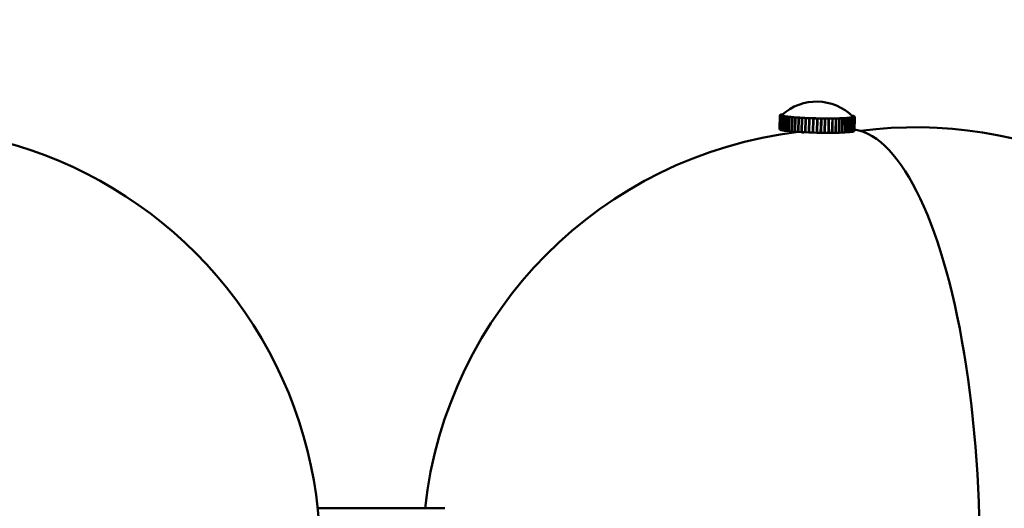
# Model space of a CAD drawing. Header units: millimetres. Extents: x 242 to 3406, y 441 to 2246.
# Tile 31 of 35: x 2931 to 3069, y 852 to 921. Entities that reach past the tile are written whole.
import ezdxf

# ---------------------------------------------------------------- set-up
doc = ezdxf.new("R2010")
doc.units = ezdxf.units.MM
doc.header["$LTSCALE"] = 12
doc.layers.add('Widoczne (ISO)', color=7, linetype='Continuous', lineweight=50)
doc.layers.add('Wymiar (ISO)', color=7, linetype='Continuous', lineweight=18)
doc.styles.add('Tekst notatki (ISO)', font='tahoma.ttf')
doc.dimstyles.new('Domyślne (ISO)', dxfattribs={"dimscale": 12, "dimtxt": 3, "dimasz": 3, "dimexe": 3.175, "dimexo": 0, "dimgap": 0.762, "dimtad": 1, "dimdec": 1, "dimlfac": 0.03937, "dimrnd": 1e-08, "dimzin": 0, "dimdsep": 46, "dimtxsty": 'Tekst notatki (ISO)', "dimblk": 'Filled-1', "dimcen": 0.09, "dimdle": 10, "dimse1": 1, "dimse2": 1, "dimclrd": 256, "dimclre": 256, "dimclrt": 256, "dimadec": 0, "dimazin": 0, "dimtfac": 0.666667, "dimtmove": 0, "dimatfit": 3, "dimfxl": 1, "dimtolj": 1, "dimlwd": 15, "dimlwe": 15, "dimarcsym": 0})

# ---------------------------------------------------------------- blocks, each defined once
blk = doc.blocks.new('Filled-1')
at = {"color": 0}
for p, q in [((0, 0), (-1, 0.25)), ((-1, 0.25), (-1, -0.25)), ((-1, 0), (0, 0)), ((-1, -0.25), (0, 0))]:
    blk.add_line(p, q, dxfattribs=at)
at = {"color": 0, "flags": 128}
blk.add_lwpolyline([(-1, -0.25), (0, 0), (-1, 0.25), (-1, -0.25)], dxfattribs=at)
at = {"color": 0}
blk.add_solid([(-1, -0.25), (0, 0), (-1, 0.25), (-1, -0.25)], dxfattribs=at)
blk = doc.blocks.new('*D5')
at = {"layer": 'Defpoints', "color": 0, "transparency": 16777216}
for p in [(2593.98, 1070.45), (3345.02, 1070.45), (3056.62, 785.66)]:
    blk.add_point(p, dxfattribs=at)
at = {"layer": 'Wymiar (ISO)', "lineweight": 15, "transparency": 16777216}
blk.add_line((3345.02, 821.66), (3345.02, 1034.45), dxfattribs=at)
at = {"layer": 'Wymiar (ISO)', "lineweight": 15, "transparency": 16777216, "xscale": 36, "yscale": 36, "zscale": 36}
for p, rotation in [((3345.02, 1070.45), 90), ((3345.02, 785.66), 270)]:
    blk.add_blockref('Filled-1', p, dxfattribs=dict(at, rotation=rotation))
at = {"layer": 'Wymiar (ISO)', "lineweight": 18, "transparency": 16777216, "insert": (3237.48, 841.05), "char_height": 36, "attachment_point": 1, "rotation": 90, "style": 'Tekst notatki (ISO)'}
blk.add_mtext('\\A1;11.2\\P285 mm', dxfattribs=at)
blk = doc.blocks.new('*D6')
at = {"layer": 'Defpoints', "color": 0, "transparency": 16777216}
for p in [(2593.98, 1220.45), (3345.02, 1220.45), (3056.62, 785.66)]:
    blk.add_point(p, dxfattribs=at)
at = {"layer": 'Wymiar (ISO)', "lineweight": 15, "transparency": 16777216}
for p, q in [((3345.02, 1220.45), (3345.02, 1450.41)), ((3345.02, 821.66), (3345.02, 1184.45))]:
    blk.add_line(p, q, dxfattribs=at)
at = {"layer": 'Wymiar (ISO)', "lineweight": 15, "transparency": 16777216, "xscale": 36, "yscale": 36, "zscale": 36}
for p, rotation in [((3345.02, 1220.45), 90), ((3345.02, 785.66), 270)]:
    blk.add_blockref('Filled-1', p, dxfattribs=dict(at, rotation=rotation))
at = {"layer": 'Wymiar (ISO)', "lineweight": 18, "transparency": 16777216, "insert": (3238.25, 1265.59), "char_height": 36, "attachment_point": 1, "rotation": 90, "style": 'Tekst notatki (ISO)'}
blk.add_mtext('\\A1;17.1\\P435 mm', dxfattribs=at)
blk = doc.blocks.new('*D7')
at = {"layer": 'Defpoints', "color": 0, "transparency": 16777216}
for p in [(2593.98, 1519.95), (3345.02, 1519.95), (3056.62, 785.66)]:
    blk.add_point(p, dxfattribs=at)
at = {"layer": 'Wymiar (ISO)', "lineweight": 15, "transparency": 16777216}
for p, q in [((3345.02, 1519.95), (3345.02, 1748.48)), ((3345.02, 821.66), (3345.02, 1483.95))]:
    blk.add_line(p, q, dxfattribs=at)
at = {"layer": 'Wymiar (ISO)', "lineweight": 15, "transparency": 16777216, "xscale": 36, "yscale": 36, "zscale": 36}
for p, rotation in [((3345.02, 1519.95), 90), ((3345.02, 785.66), 270)]:
    blk.add_blockref('Filled-1', p, dxfattribs=dict(at, rotation=rotation))
at = {"layer": 'Wymiar (ISO)', "lineweight": 18, "transparency": 16777216, "insert": (3237.55, 1565.09), "char_height": 36, "attachment_point": 1, "rotation": 90, "style": 'Tekst notatki (ISO)'}
blk.add_mtext('\\A1;28.9\\P734 mm', dxfattribs=at)
blk = doc.blocks.new('*D8')
at = {"layer": 'Defpoints', "color": 0, "transparency": 16777216}
for p in [(2593.98, 1969.95), (3345.02, 1969.95), (3056.62, 785.66)]:
    blk.add_point(p, dxfattribs=at)
at = {"layer": 'Wymiar (ISO)', "lineweight": 15, "transparency": 16777216}
blk.add_line((3345.02, 821.66), (3345.02, 1933.95), dxfattribs=at)
at = {"layer": 'Wymiar (ISO)', "lineweight": 15, "transparency": 16777216, "xscale": 36, "yscale": 36, "zscale": 36}
for p, rotation in [((3345.02, 1969.95), 90), ((3345.02, 785.66), 270)]:
    blk.add_blockref('Filled-1', p, dxfattribs=dict(at, rotation=rotation))
at = {"layer": 'Wymiar (ISO)', "lineweight": 18, "transparency": 16777216, "insert": (3237.55, 1868.55), "char_height": 36, "attachment_point": 1, "rotation": 90, "style": 'Tekst notatki (ISO)'}
blk.add_mtext('\\A1;46.6\\P1184 mm', dxfattribs=at)

msp = doc.modelspace()

# ---------------------------------------------------------------- linework, layer by layer
at = {"layer": 'Widoczne (ISO)'}
for p, q in [((3037.52, 907.36), (3037.47, 905.37)), ((3037.5, 905.33), (3037.54, 907.33)), ((3037.55, 907.32), (3037.5, 905.33)), ((3037.52, 907.37), (3037.54, 907.4)), ((3037.77, 907.36), (3037.52, 907.37)), ((3037.52, 907.36), (3037.52, 907.37)), ((3037.77, 907.36), (3037.52, 907.36)), ((3037.54, 907.33), (3037.52, 907.36)), ((3037.79, 907.39), (3037.54, 907.4)), ((3037.79, 907.32), (3037.54, 907.33)), ((3037.55, 907.4), (3037.63, 907.43)), ((3037.8, 907.39), (3037.55, 907.4)), ((3037.55, 907.4), (3037.55, 907.4)), ((3037.79, 907.32), (3037.55, 907.32)), ((3037.62, 907.29), (3037.55, 907.32)), ((3037.58, 905.29), (3037.62, 907.29)), ((3037.63, 907.29), (3037.59, 905.29)), ((3037.87, 907.29), (3037.62, 907.29)), ((3037.84, 907.43), (3037.63, 907.43)), ((3037.88, 907.28), (3037.63, 907.29)), ((3037.76, 907.25), (3037.63, 907.29)), ((3037.64, 907.44), (3037.77, 907.47)), ((3037.84, 907.43), (3037.64, 907.44)), ((3037.64, 907.43), (3037.64, 907.44)), ((3037.72, 905.25), (3037.76, 907.25)), ((3037.78, 907.25), (3037.73, 905.25)), ((3038, 907.25), (3037.76, 907.25)), ((3037.88, 907.46), (3037.77, 907.47)), ((3037.77, 907.36), (3037.78, 907.38)), ((3037.77, 907.36), (3037.77, 907.36)), ((3037.78, 907.34), (3037.77, 907.36)), ((3037.77, 907.36), (3037.77, 907.35)), ((3037.78, 907.47), (3037.91, 907.49)), ((3037.88, 907.47), (3037.78, 907.47)), ((3037.78, 907.47), (3037.78, 907.47)), ((3037.78, 907.38), (3037.79, 907.39)), ((3037.79, 907.32), (3037.78, 907.34)), ((3038.01, 907.25), (3037.78, 907.25)), ((3037.96, 907.21), (3037.78, 907.25)), ((3037.79, 907.39), (3037.79, 907.39)), ((3037.79, 907.32), (3037.79, 907.32)), ((3037.83, 907.3), (3037.79, 907.32)), ((3037.8, 907.39), (3037.8, 907.4)), ((3037.8, 907.39), (3037.8, 907.39)), ((3037.87, 907.29), (3037.83, 907.3)), ((3037.87, 907.28), (3037.87, 907.29)), ((3037.94, 907.27), (3037.88, 907.28)), ((3037.91, 905.22), (3037.96, 907.21)), ((3037.98, 907.21), (3037.93, 905.21)), ((3038, 907.25), (3037.94, 907.27)), ((3038.19, 907.21), (3037.96, 907.21)), ((3038.2, 907.21), (3037.98, 907.21)), ((3038.2, 907.17), (3037.98, 907.21)), ((3038, 907.25), (3038, 907.25)), ((3038.1, 907.23), (3038.01, 907.25)), ((3038.19, 907.21), (3038.1, 907.23)), ((3038.16, 905.18), (3038.2, 907.17)), ((3038.23, 907.17), (3038.18, 905.17)), ((3038.19, 907.21), (3038.19, 907.21)), ((3038.31, 907.19), (3038.2, 907.21)), ((3038.43, 907.17), (3038.2, 907.17)), ((3038.44, 907.17), (3038.23, 907.17)), ((3038.5, 907.13), (3038.23, 907.17)), ((3038.43, 907.17), (3038.31, 907.19)), ((3038.43, 907.17), (3038.43, 907.17)), ((3038.57, 907.16), (3038.44, 907.17)), ((3038.46, 905.14), (3038.5, 907.13)), ((3038.53, 907.13), (3038.48, 905.14)), ((3038.71, 907.14), (3038.5, 907.13)), ((3038.72, 907.14), (3038.53, 907.13)), ((3038.84, 907.1), (3038.53, 907.13)), ((3038.71, 907.14), (3038.57, 907.16)), ((3038.71, 907.14), (3038.71, 907.14)), ((3038.88, 907.12), (3038.72, 907.14)), ((3038.8, 905.1), (3038.84, 907.1)), ((3038.88, 907.09), (3038.83, 905.1)), ((3039.04, 907.1), (3038.84, 907.1)), ((3039.04, 907.1), (3038.88, 907.12)), ((3039.05, 907.1), (3038.88, 907.09)), ((3039.23, 907.06), (3038.88, 907.09)), ((3039.04, 907.1), (3039.04, 907.1)), ((3039.23, 907.09), (3039.05, 907.1)), ((3039.18, 905.07), (3039.23, 907.06)), ((3039.27, 907.06), (3039.22, 905.06)), ((3039.41, 907.07), (3039.23, 907.09)), ((3039.41, 907.07), (3039.23, 907.06)), ((3039.42, 907.07), (3039.27, 907.06)), ((3039.65, 907.03), (3039.27, 907.06)), ((3039.41, 907.07), (3039.41, 907.07)), ((3039.62, 907.05), (3039.42, 907.07)), ((3039.61, 905.03), (3039.65, 907.03)), ((3039.81, 907.04), (3039.62, 907.05)), ((3039.81, 907.04), (3039.65, 907.03)), ((3039.69, 907.03), (3039.65, 905.03)), ((3039.83, 907.04), (3039.69, 907.03)), ((3040.11, 907), (3039.69, 907.03)), ((3039.81, 907.04), (3039.81, 907.04)), ((3040.04, 907.02), (3039.83, 907.04)), ((3040.25, 907.01), (3040.04, 907.02)), ((3040.07, 905), (3040.11, 907)), ((3040.25, 907.01), (3040.11, 907)), ((3040.16, 906.99), (3040.11, 905)), ((3040.27, 907.01), (3040.16, 906.99)), ((3040.6, 906.97), (3040.16, 906.99)), ((3040.25, 907.01), (3040.25, 907.01)), ((3040.49, 906.99), (3040.27, 907.01)), ((3040.72, 906.98), (3040.49, 906.99)), ((3040.56, 904.97), (3040.6, 906.97)), ((3040.72, 906.98), (3040.6, 906.97)), ((3040.65, 906.97), (3040.6, 904.97)), ((3040.74, 906.98), (3040.65, 906.97)), ((3041.11, 906.94), (3040.65, 906.97)), ((3040.72, 906.98), (3040.72, 906.98)), ((3040.97, 906.97), (3040.74, 906.98)), ((3041.2, 906.96), (3040.97, 906.97)), ((3041.07, 904.95), (3041.11, 906.94)), ((3041.2, 906.96), (3041.11, 906.94)), ((3041.16, 906.94), (3041.12, 904.95)), ((3041.23, 906.96), (3041.16, 906.94)), ((3041.64, 906.92), (3041.16, 906.94)), ((3041.2, 906.95), (3041.2, 906.96)), ((3041.47, 906.95), (3041.23, 906.96)), ((3041.71, 906.94), (3041.47, 906.95)), ((3041.6, 904.93), (3041.64, 906.92)), ((3041.71, 906.94), (3041.64, 906.92)), ((3041.69, 906.92), (3041.65, 904.93)), ((3041.73, 906.94), (3041.69, 906.92)), ((3042.19, 906.9), (3041.69, 906.92)), ((3041.71, 906.93), (3041.71, 906.94)), ((3041.98, 906.93), (3041.73, 906.94)), ((3042.23, 906.92), (3041.98, 906.93)), ((3042.14, 904.91), (3042.19, 906.9)), ((3042.18, 904.93), (3042.23, 906.92)), ((3042.23, 906.92), (3042.19, 906.9)), ((3042.24, 906.9), (3042.19, 904.91)), ((3042.25, 906.92), (3042.24, 906.9)), ((3042.74, 906.89), (3042.24, 906.9)), ((3042.5, 906.91), (3042.25, 906.92)), ((3042.75, 906.91), (3042.5, 906.91)), ((3042.69, 904.9), (3042.74, 906.89)), ((3042.71, 904.91), (3042.75, 906.91)), ((3042.77, 906.91), (3042.73, 904.91)), ((3042.75, 906.91), (3042.74, 906.89)), ((3042.79, 906.89), (3042.74, 904.89)), ((3042.77, 906.91), (3042.79, 906.89)), ((3043.02, 906.9), (3042.77, 906.91)), ((3043.29, 906.88), (3042.79, 906.89)), ((3043.27, 906.9), (3043.02, 906.9)), ((3043.24, 904.89), (3043.29, 906.88)), ((3043.3, 906.9), (3043.25, 904.9)), ((3043.27, 906.9), (3043.29, 906.88)), ((3043.34, 906.88), (3043.29, 904.88)), ((3043.3, 906.9), (3043.34, 906.88)), ((3043.54, 906.89), (3043.3, 906.9)), ((3043.83, 906.87), (3043.34, 906.88)), ((3043.79, 906.89), (3043.54, 906.89)), ((3043.79, 906.89), (3043.83, 906.87)), ((3043.79, 904.88), (3043.83, 906.87)), ((3043.81, 906.89), (3043.81, 906.88)), ((3043.81, 906.89), (3043.88, 906.87)), ((3044.06, 906.89), (3043.81, 906.89)), ((3043.88, 906.87), (3043.83, 904.88)), ((3044.36, 906.87), (3043.88, 906.87)), ((3044.3, 906.89), (3044.06, 906.89)), ((3044.3, 906.89), (3044.36, 906.87)), ((3044.32, 906.89), (3044.32, 906.88)), ((3044.32, 906.89), (3044.41, 906.87)), ((3044.55, 906.89), (3044.32, 906.89)), ((3044.32, 904.88), (3044.36, 906.87)), ((3044.41, 906.87), (3044.37, 904.88)), ((3044.88, 906.87), (3044.41, 906.87)), ((3044.79, 906.89), (3044.55, 906.89)), ((3044.79, 906.89), (3044.88, 906.87)), ((3044.81, 906.89), (3044.81, 906.89)), ((3044.81, 906.89), (3044.92, 906.87)), ((3045.03, 906.89), (3044.81, 906.89)), ((3044.83, 904.88), (3044.88, 906.87)), ((3044.92, 906.87), (3044.88, 904.88)), ((3045.37, 906.88), (3044.92, 906.87)), ((3045.25, 906.9), (3045.03, 906.89)), ((3045.25, 906.9), (3045.37, 906.88)), ((3045.28, 906.9), (3045.28, 906.89)), ((3045.28, 906.9), (3045.41, 906.88)), ((3045.49, 906.9), (3045.28, 906.9)), ((3045.32, 904.88), (3045.37, 906.88)), ((3045.41, 906.88), (3045.37, 904.89)), ((3045.83, 906.89), (3045.41, 906.88)), ((3045.7, 906.91), (3045.49, 906.9)), ((3045.7, 906.91), (3045.83, 906.89)), ((3045.72, 906.91), (3045.72, 906.9)), ((3045.72, 906.91), (3045.87, 906.89)), ((3045.91, 906.91), (3045.72, 906.91)), ((3045.79, 904.89), (3045.83, 906.89)), ((3045.87, 906.89), (3045.83, 904.9)), ((3046.26, 906.9), (3045.87, 906.89)), ((3046.1, 906.92), (3045.91, 906.91)), ((3046.1, 906.92), (3046.26, 906.9)), ((3046.3, 906.93), (3046.12, 906.92)), ((3046.12, 906.92), (3046.12, 906.92)), ((3046.12, 906.92), (3046.3, 906.9)), ((3046.22, 904.91), (3046.26, 906.9)), ((3046.3, 906.9), (3046.25, 904.91)), ((3046.48, 906.94), (3046.3, 906.93)), ((3046.65, 906.92), (3046.3, 906.9)), ((3046.48, 906.94), (3046.65, 906.92)), ((3046.65, 906.95), (3046.49, 906.94)), ((3046.49, 906.94), (3046.49, 906.94)), ((3046.49, 906.94), (3046.69, 906.92)), ((3046.61, 904.93), (3046.65, 906.92)), ((3046.69, 906.92), (3046.64, 904.93)), ((3046.81, 906.96), (3046.65, 906.95)), ((3047, 906.94), (3046.69, 906.92)), ((3046.81, 906.96), (3047, 906.94)), ((3046.96, 906.97), (3046.82, 906.96)), ((3046.82, 906.96), (3046.82, 906.96)), ((3046.82, 906.96), (3047.03, 906.94)), ((3047.09, 906.98), (3046.96, 906.97)), ((3046.96, 904.95), (3047, 906.94)), ((3047.03, 906.94), (3046.99, 904.95)), ((3047.3, 906.97), (3047.03, 906.94)), ((3047.09, 906.98), (3047.3, 906.97)), ((3047.22, 906.99), (3047.11, 906.98)), ((3047.11, 906.98), (3047.11, 906.98)), ((3047.11, 906.98), (3047.33, 906.97)), ((3047.33, 907.01), (3047.22, 906.99)), ((3047.26, 904.97), (3047.3, 906.97)), ((3047.33, 906.97), (3047.29, 904.97)), ((3047.33, 907.01), (3047.56, 906.99)), ((3047.56, 906.99), (3047.33, 906.97)), ((3047.43, 907.02), (3047.34, 907.01)), ((3047.34, 907.01), (3047.34, 907.01)), ((3047.34, 907.01), (3047.58, 907)), ((3047.52, 907.04), (3047.43, 907.02)), ((3047.51, 905), (3047.56, 906.99)), ((3047.52, 907.04), (3047.76, 907.02)), ((3047.6, 907.05), (3047.53, 907.04)), ((3047.53, 907.04), (3047.53, 907.04)), ((3047.53, 907.04), (3047.77, 907.03)), ((3047.58, 907), (3047.53, 905)), ((3047.76, 907.02), (3047.58, 907)), ((3047.66, 907.07), (3047.6, 907.05)), ((3047.64, 907.27), (3047.76, 907.25)), ((3047.66, 907.07), (3047.9, 907.06)), ((3047.67, 907.25), (3047.78, 907.25)), ((3047.67, 907.25), (3047.76, 907.25)), ((3047.71, 907.08), (3047.67, 907.07)), ((3047.67, 907.07), (3047.67, 907.07)), ((3047.67, 907.07), (3047.91, 907.06)), ((3047.71, 907.21), (3047.92, 907.21)), ((3047.71, 907.21), (3047.91, 907.21)), ((3047.75, 907.1), (3047.71, 907.08)), ((3047.71, 905.03), (3047.76, 907.02)), ((3047.77, 907.03), (3047.73, 905.03)), ((3047.74, 907.18), (3047.75, 907.17)), ((3047.75, 907.17), (3047.76, 907.15)), ((3047.75, 907.17), (3047.75, 907.17)), ((3047.75, 907.17), (3048, 907.17)), ((3047.75, 907.17), (3047.75, 907.17)), ((3047.75, 907.17), (3048, 907.17)), ((3047.76, 907.12), (3047.75, 907.1)), ((3047.75, 907.1), (3047.99, 907.09)), ((3047.75, 907.1), (3047.75, 907.1)), ((3047.75, 907.1), (3048, 907.1)), ((3047.76, 907.25), (3047.76, 907.25)), ((3047.76, 907.15), (3047.78, 907.14)), ((3047.78, 907.14), (3047.76, 907.12)), ((3047.77, 907.14), (3047.77, 907.13)), ((3047.9, 907.06), (3047.77, 907.03)), ((3047.78, 907.25), (3047.91, 907.21)), ((3047.78, 907.14), (3048.03, 907.13)), ((3047.78, 907.14), (3047.78, 907.14)), ((3047.78, 907.14), (3048.03, 907.13)), ((3047.86, 905.06), (3047.9, 907.06)), ((3047.91, 907.06), (3047.87, 905.07)), ((3047.91, 907.21), (3047.91, 907.21)), ((3047.99, 907.09), (3047.91, 907.06)), ((3047.92, 907.21), (3048, 907.17)), ((3048, 907.1), (3047.95, 905.1)), ((3047.95, 905.1), (3047.99, 907.09)), ((3047.98, 905.13), (3048.03, 907.13)), ((3048.03, 907.13), (3047.98, 905.14)), ((3048, 907.17), (3048.03, 907.13)), ((3048, 907.17), (3048, 907.17)), ((3048.03, 907.13), (3048, 907.1)), ((3037.47, 905.37), (3037.5, 905.33)), ((3037.5, 905.33), (3037.5, 905.33)), ((3037.5, 905.33), (3037.58, 905.29)), ((3037.59, 905.29), (3037.58, 905.29)), ((3037.59, 905.29), (3037.72, 905.25)), ((3037.73, 905.25), (3037.72, 905.25)), ((3037.73, 905.25), (3037.91, 905.22)), ((3037.93, 905.22), (3037.91, 905.22)), ((3037.93, 905.21), (3038.16, 905.18)), ((3038.18, 905.18), (3038.16, 905.18)), ((3038.18, 905.17), (3038.46, 905.14)), ((3038.48, 905.14), (3038.46, 905.14)), ((3038.48, 905.14), (3038.8, 905.1)), ((3038.83, 905.1), (3038.8, 905.1)), ((3038.83, 905.1), (3039.18, 905.07)), ((3039.22, 905.07), (3039.18, 905.07)), ((3039.22, 905.06), (3039.61, 905.03)), ((3039.65, 905.04), (3039.61, 905.03)), ((3039.65, 905.03), (3040.07, 905)), ((3040.11, 905.01), (3040.07, 905)), ((3040.11, 905), (3040.56, 904.97)), ((3040.6, 904.98), (3040.56, 904.97)), ((3040.6, 904.97), (3041.07, 904.95)), ((3040.72, 904.97), (3040.72, 904.77)), ((3041.12, 904.96), (3041.07, 904.95)), ((3041.12, 904.95), (3041.6, 904.93)), ((3041.65, 904.94), (3041.6, 904.93)), ((3041.65, 904.93), (3042.14, 904.91)), ((3042.18, 904.93), (3042.14, 904.91)), ((3042.19, 904.91), (3042.69, 904.9)), ((3042.71, 904.91), (3042.69, 904.9)), ((3042.73, 904.91), (3042.74, 904.89)), ((3042.74, 904.89), (3043.24, 904.89)), ((3043.25, 904.9), (3043.29, 904.88)), ((3043.29, 904.88), (3043.79, 904.88)), ((3043.79, 904.89), (3043.83, 904.88)), ((3043.83, 904.88), (3044.32, 904.88)), ((3044.32, 904.89), (3044.37, 904.88)), ((3044.37, 904.88), (3044.83, 904.88)), ((3044.83, 904.89), (3044.88, 904.88)), ((3044.88, 904.88), (3045.32, 904.88)), ((3045.32, 904.89), (3045.37, 904.89)), ((3045.37, 904.89), (3045.79, 904.89)), ((3045.79, 904.9), (3045.83, 904.9)), ((3045.83, 904.9), (3046.22, 904.91)), ((3046.22, 904.91), (3046.25, 904.91)), ((3046.25, 904.91), (3046.61, 904.93)), ((3046.61, 904.93), (3046.64, 904.93)), ((3046.64, 904.93), (3046.96, 904.95)), ((3046.96, 904.95), (3046.99, 904.95)), ((3046.99, 904.95), (3047.26, 904.97)), ((3047.26, 904.98), (3047.29, 904.97)), ((3047.29, 904.97), (3047.51, 905)), ((3047.51, 905), (3047.53, 905)), ((3047.53, 905), (3047.71, 905.03)), ((3047.71, 905.03), (3047.73, 905.03)), ((3047.73, 905.03), (3047.86, 905.06)), ((3047.86, 905.07), (3047.87, 905.07)), ((3047.87, 905.07), (3047.95, 905.1)), ((3047.95, 905.1), (3047.98, 905.13)), ((3047.95, 905.1), (3047.95, 905.1)), ((3047.98, 905.14), (3047.98, 905.14)), ((2972.66, 852.16), (2990.49, 852.16))]:
    msp.add_line(p, q, dxfattribs=at)
for centre, radius, start, end in [((3042.66, 902.01), 7.25, 45.2678, 132.1939), ((2913.01, 845.66), 60, 262.5072, 97.4928), ((3056.62, 845.66), 60, 262.5353, 97.4647), ((3047.11, 845.66), 59.75, 96.6949, 173.7546)]:
    msp.add_arc(centre, radius, start, end, dxfattribs=at)
for centre, major_axis, ratio, start_param, end_param in [((3042.77, 907.25), (-5, 0.11), 0.068009, 6.230379, 6.335099), ((3042.77, 907.25), (-5, 0.11), 0.068009, 6.211549, 6.230379), ((3042.77, 907.25), (-5, 0.11), 0.068009, 0.051913, 0.156633), ((3042.77, 907.25), (-5, 0.11), 0.068009, 0.156633, 0.261353), ((3042.77, 907.25), (-5, 0.11), 0.068009, 0.261353, 0.366073), ((3042.77, 907.25), (-5, 0.11), 0.068009, 0.366073, 0.470792), ((3042.77, 907.25), (-5, 0.11), 0.068009, 0.470792, 0.575512), ((3042.77, 907.25), (-5, 0.11), 0.068009, 0.575512, 0.680232), ((3042.77, 907.25), (-5, 0.11), 0.068009, 0.680232, 0.784952), ((3042.77, 907.25), (-5, 0.11), 0.068009, 0.784952, 0.889671), ((3042.77, 907.25), (-5, 0.11), 0.068009, 0.889671, 0.994391), ((3042.77, 907.25), (-5, 0.11), 0.068009, 0.994391, 1.099111), ((3042.77, 907.25), (-5, 0.11), 0.068009, 1.099111, 1.203831), ((3042.77, 907.25), (-5, 0.11), 0.068009, 1.203831, 1.30855), ((3042.77, 907.25), (-5, 0.11), 0.068009, 1.30855, 1.41327), ((3042.77, 907.25), (-5, 0.11), 0.068009, 1.41327, 1.51799), ((3042.77, 907.25), (-5, 0.11), 0.068009, 1.51799, 1.62271), ((3042.77, 907.25), (-5, 0.11), 0.068009, 1.62271, 1.727429), ((3042.77, 907.25), (-5, 0.11), 0.068009, 1.727429, 1.832149), ((3042.77, 907.25), (-5, 0.11), 0.068009, 1.832149, 1.936869), ((3042.77, 907.25), (-5, 0.11), 0.068009, 1.936869, 2.041589), ((3042.77, 907.25), (-5, 0.11), 0.068009, 2.041589, 2.146308), ((3042.77, 907.25), (-5, 0.11), 0.068009, 2.146308, 2.251028), ((3042.77, 907.25), (-5, 0.11), 0.068009, 2.251028, 2.355748), ((3042.77, 907.25), (-5, 0.11), 0.068009, 2.355748, 2.460468), ((3042.77, 907.25), (-5, 0.11), 0.068009, 2.460468, 2.565187), ((3042.77, 907.25), (-5, 0.11), 0.068009, 2.565187, 2.669907), ((3042.77, 907.25), (5, -0.11), 0.068009, 5.8115, 5.91622), ((3042.77, 907.25), (5, -0.11), 0.068009, 5.91622, 6.020939), ((3042.77, 907.25), (5, -0.11), 0.068009, 6.020939, 6.125659), ((3042.77, 907.25), (5, -0.11), 0.068009, 6.125659, 6.230379), ((3042.77, 907.25), (5, -0.11), 0.068009, 0.051913, 0.071636), ((3042.77, 907.25), (5, -0.11), 0.068009, 6.230379, 6.335099), ((3047.11, 845.66), (0, 59.75), 0.309017, 4.105472, 6.235881), ((3042.73, 905.25), (-5, 0.11), 0.068009, 1.463094, 1.465249), ((3042.73, 905.25), (-5, 0.11), 0.068009, 1.567945, 1.572754), ((3042.73, 905.25), (-5, 0.11), 0.068009, 1.675404, 1.677605)]:
    msp.add_ellipse(centre, major_axis=major_axis, ratio=ratio, start_param=start_param, end_param=end_param, dxfattribs=at)

# ---------------------------------------------------------------- dimensions: what is measured, and where the dimension line sits
at = {"layer": 'Wymiar (ISO)', "lineweight": 18}
for base, p2, text, override, picture, middle in [((3345.02, 1969.95), (2593.98, 1969.95), '<>\\P1184 mm', {"dimgap": 0.762, "dimdec": 1, "dimlfac": 0.03937, "dimpost": '\\X', "dimse1": 1, "dimse2": 1, "dimtol": 0, "dimlim": 0, "dimtp": 0, "dimtm": 0, "dimtdec": 2, "dimtofl": 0, "dimatfit": 1, "dimtvp": -0.25}, '*D8', (3345.02, 1967.65)), ((3345.02, 1519.95), (2593.98, 1519.95), '<>\\P734 mm', {"dimgap": 0.762, "dimdec": 1, "dimlfac": 0.03937, "dimpost": '\\X', "dimse1": 1, "dimse2": 1, "dimtol": 0, "dimlim": 0, "dimtp": 0, "dimtm": 0, "dimtdec": 2, "dimtofl": 0, "dimatfit": 2, "dimtvp": -0.25}, '*D7', (3345.02, 1652.21)), ((3345.02, 1220.45), (2593.98, 1220.45), '<>\\P435 mm', {"dimgap": 0.762, "dimdec": 1, "dimlfac": 0.03937, "dimpost": '\\X', "dimse1": 1, "dimse2": 1, "dimtol": 0, "dimlim": 0, "dimtp": 0, "dimtm": 0, "dimtdec": 2, "dimtofl": 0, "dimatfit": 2, "dimtvp": -0.25}, '*D6', (3345.02, 1353.43)), ((3345.02, 1070.45), (2593.98, 1070.45), '<>\\P285 mm', {"dimgap": 0.762, "dimdec": 1, "dimlfac": 0.03937, "dimpost": '\\X', "dimse1": 1, "dimse2": 1, "dimtol": 0, "dimlim": 0, "dimtp": 0, "dimtm": 0, "dimtdec": 2, "dimtofl": 0, "dimatfit": 1, "dimtvp": -0.25}, '*D5', (3345.02, 928.05))]:
    dim = msp.add_linear_dim(base=base, p1=(3056.62, 785.66), p2=p2, angle=270, text=text, dimstyle='Domyślne (ISO)', override=override, dxfattribs=at)
    dim.commit()
    dim.dimension.update_dxf_attribs({"geometry": picture, "text_midpoint": middle, "dimtype": 160})

doc.saveas('drawing.dxf')
